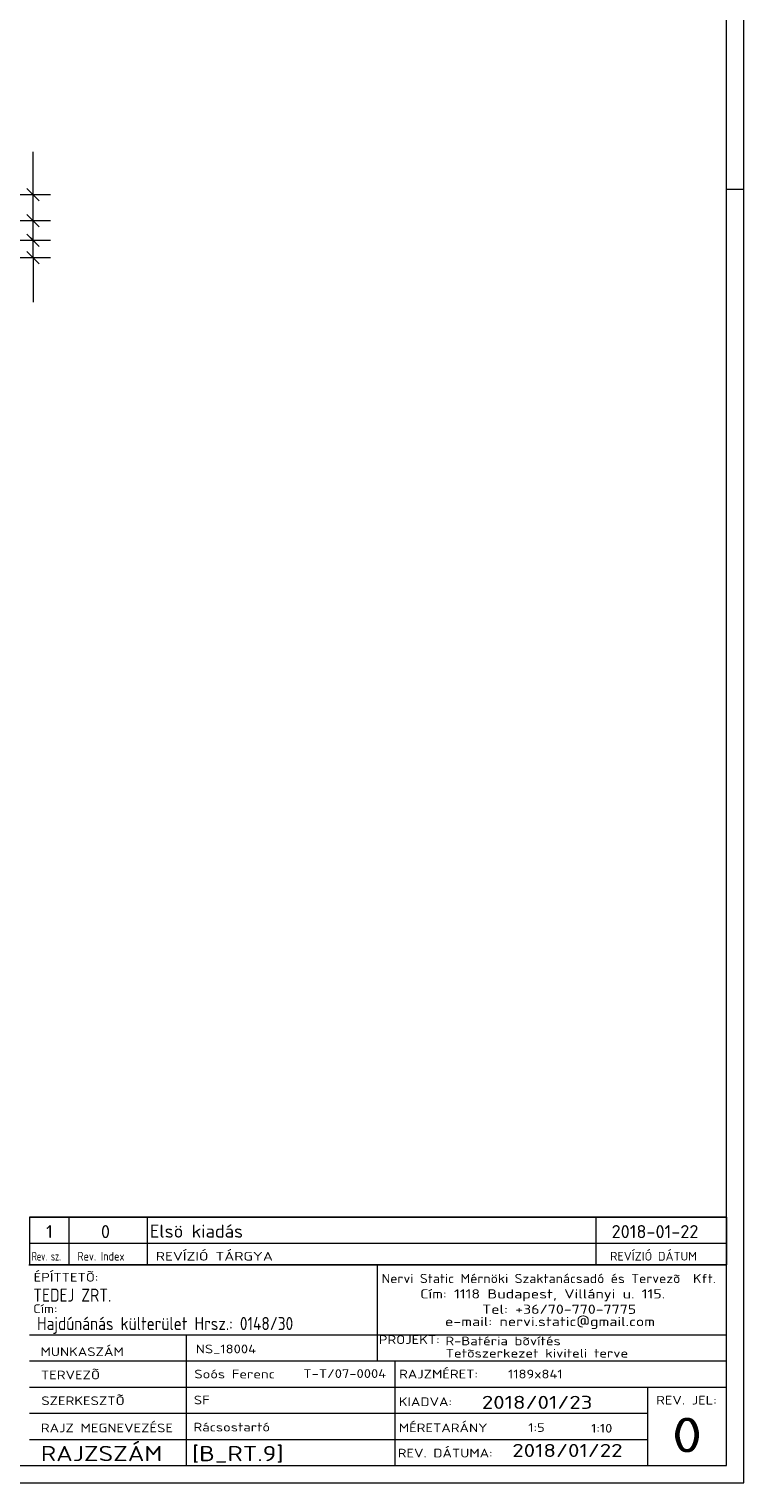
# Model space of a CAD drawing. Header units: millimetres. Extents: x 1 to 1188, y 1 to 840.
# Tile 5 of 6: x 1024 to 1188, y 1 to 335. Entities that reach past the tile are written whole.
import ezdxf

# ---------------------------------------------------------------- set-up
doc = ezdxf.new("R2010")
doc.units = ezdxf.units.MM
doc.header["$LTSCALE"] = 0.6
doc.linetypes.add('XKITLINE00', pattern=[0])
for name, color, linetype, lineweight in [('DrawingSheet', 5, 'Continuous', 0), ('OtherObjectType', 1, 'Continuous', 0), ('Z-DIMENSIONS', 1, 'Continuous', 0)]:
    doc.layers.add(name, color=color, linetype=linetype, lineweight=lineweight)
doc.styles.add('ISOCPEUR', font='ISOCPEUR.TTF')

msp = doc.modelspace()

# ---------------------------------------------------------------- linework, layer by layer
at = {"layer": 'DrawingSheet', "color": 2, "linetype": 'XKITLINE00', "lineweight": 0}
for p, q in [((1188, 1), (1188, 840)), ((1188, 298), (1184, 298)), ((1, 1), (1188, 1))]:
    msp.add_line(p, q, dxfattribs=at)
at = {"layer": 'DrawingSheet', "color": 3, "linetype": 'XKITLINE00', "lineweight": 0}
for p, q in [((1184, 5), (1184, 836)), ((5, 5), (1184, 5))]:
    msp.add_line(p, q, dxfattribs=at)
at = {"layer": 'OtherObjectType', "color": 7, "linetype": 'XKITLINE00', "lineweight": 0}
for p, q in [((1024, 62.05), (1184, 62.05)), ((1024, 62.05), (1024, 56.05)), ((1033, 62.05), (1033, 56.05)), ((1051, 62.05), (1051, 56.05)), ((1154, 62.05), (1154, 56.05)), ((1184, 62.05), (1184, 56.05)), ((1024, 56.05), (1024, 51.05)), ((1024, 56.05), (1184, 56.05)), ((1033, 56.05), (1033, 51.05)), ((1051, 56.05), (1051, 51.05)), ((1154, 56.05), (1154, 51.05)), ((1184, 56.05), (1184, 51.05)), ((1023.84, 51.05), (1184, 51.05)), ((1184, 51.05), (1024, 51.05)), ((1103.84, 51), (1103.84, 35)), ((1183.98, 5), (1184, 51.05)), ((1023.98, 35), (1183.98, 35)), ((1059.98, 35), (1059.98, 5)), ((1103.84, 35), (1103.84, 29)), ((1023.98, 29), (1107.84, 29)), ((1107.84, 29), (1107.84, 5)), ((1107.84, 29), (1183.84, 29)), ((1023.98, 23), (1183.98, 23)), ((1165.84, 23), (1165.84, 5)), ((1023.98, 17), (1165.84, 17)), ((1023.98, 11), (1165.98, 11)), ((1023.98, 5), (1183.98, 5))]:
    msp.add_line(p, q, dxfattribs=at)
at = {"layer": 'OtherObjectType', "color": 1, "linetype": 'XKITLINE00', "lineweight": 0}
for p, q in [((1184, 62.05), (1024, 62.05)), ((1024, 56.05), (1184, 56.05))]:
    msp.add_line(p, q, dxfattribs=at)
at = {"layer": 'Z-DIMENSIONS', "color": 7, "linetype": 'XKITLINE00', "lineweight": 0}
for p, q in [((1024.83, 296.84), (1024.83, 306.6)), ((1024.83, 296.84), (1024.83, 306.6)), ((1023.41, 298.25), (1026.24, 295.42)), ((1000.38, 296.84), (1028.83, 296.84)), ((1024.83, 290.84), (1024.83, 296.84)), ((1012.33, 290.84), (1028.83, 290.84)), ((1023.41, 292.25), (1026.24, 289.42)), ((1024.23, 291.44), (1026.24, 289.42)), ((1024.23, 290.84), (1028.83, 290.84)), ((1024.83, 286.34), (1024.83, 290.84)), ((1023.41, 287.75), (1026.24, 284.92)), ((995.91, 286.34), (1028.83, 286.34)), ((1023.41, 283.75), (1026.24, 280.92)), ((1024.23, 286.94), (1026.24, 284.92)), ((1024.23, 286.34), (1028.83, 286.34)), ((1024.83, 282.34), (1024.83, 286.34)), ((999.88, 282.34), (1028.83, 282.34)), ((1024.83, 282.34), (1024.83, 272.14)), ((1024.83, 282.34), (1024.83, 272.14))]:
    msp.add_line(p, q, dxfattribs=at)
at = {"layer": 'Z-DIMENSIONS', "color": 3}
for p in [(1024.83, 296.84), (1024.83, 290.84), (1024.83, 290.84), (1024.83, 286.34), (1024.83, 286.34), (1024.83, 282.34)]:
    msp.add_point(p, dxfattribs=at)

# ---------------------------------------------------------------- texts
at = {"layer": 'OtherObjectType', "color": 7, "style": 'ISOCPEUR'}
for s, height, width, p in [('1', 3, 1.017001, (1027.82, 57.2)), ('0', 3, 1.017001, (1040.4, 57.2)), ('Elsö kiadás', 3, 1.017001, (1051.63, 57.31)), ('2018-01-22', 3, 1.017001, (1157.62, 57.2)), ('Rev. sz.', 2, 0.68, (1024.54, 52.05)), ('Rev. Index', 2, 0.85, (1035, 52.05)), ('REVÍZIÓ TÁRGYA', 2, 1.275, (1053, 52.05)), ('REVÍZIÓ DÁTUM', 2, 1.02, (1157.28, 52.05)), ('ÉPÍTTETÕ:', 2, 1.211571, (1024.96, 47.22)), ('Nervi Static Mérnöki\xa0Szaktanácsadó\xa0és\xa0Tervezõ  Kft.', 2.1176, 1.08375, (1104.84, 46.88)), ('TEDEJ ZRT.', 3, 0.85, (1024.87, 42.62)), ('Cím:\xa01118 Budapest, Villányi u. 115.', 2.1176, 1.250101, (1113.68, 43.35)), ('Cím:', 2, 1.211571, (1024.84, 40)), ('Tel:\xa0+36/70-770-7775', 2.1176, 1.250101, (1127.91, 39.82)), ('Hajdúnánás külterület Hrsz.: 0148/30', 3, 0.85, (1025.73, 36.1)), ('e-mail:\xa0nervi.static@gmail.com', 2.1176, 1.250101, (1119.38, 37)), ('PROJEKT:', 2, 1.211571, (1104.18, 32.9)), ('R-Batéria bõvítés', 2, 1.211571, (1119.47, 32.6)), ('MUNKASZÁM', 2, 1.211571, (1026.55, 30.12)), ('NS_18004', 2, 1.211571, (1062.17, 30.76)), ('Tetõszerkezet kiviteli terve', 2, 1.211571, (1119.54, 29.78)), ('TERVEZÕ', 2, 1.211571, (1026.63, 24.79)), ('Soós Ferenc', 2, 1.211571, (1061.84, 25)), ('T-T/07-0004', 2, 1.211571, (1086.86, 25.11)), ('RAJZMÉRET:', 2, 1.211571, (1108.84, 25)), ('1189x841', 2, 1.211571, (1133.84, 25)), ('SZERKESZTÕ', 2, 1.211571, (1026.72, 18.87)), ('SF', 2, 1.211571, (1061.72, 19.04)), ('KIADVA:', 2, 1.211571, (1108.78, 18.64)), ('2018/01/23', 3, 1.275, (1127.84, 18)), ('REV. JEL:', 2, 1.211571, (1167.84, 19)), ('RAJZ MEGNEVEZÉSE', 2, 1.211571, (1026.62, 12.62)), ('Rácsostartó', 2, 1.211571, (1061.65, 12.82)), ('MÉRETARÁNY', 2, 1.211571, (1108.78, 12.65)), ('1:5', 2, 1.211571, (1138.51, 12.72)), ('1:10', 2, 1.211571, (1152.92, 12.55)), ('0', 8, 1.275, (1171.45, 8)), ('RAJZSZÁM', 3.5, 1.211571, (1026.62, 6)), ('2018/01/22', 3, 1.275, (1134.83, 6.95)), ('[B_RT.9]', 3.5, 1.211571, (1061.3, 5.99)), ('REV. DÁTUMA:', 2, 1.211571, (1108.53, 6.85))]:
    msp.add_text(s, height=height, dxfattribs=dict(at, width=width)).set_placement(p)

doc.saveas('drawing.dxf')
